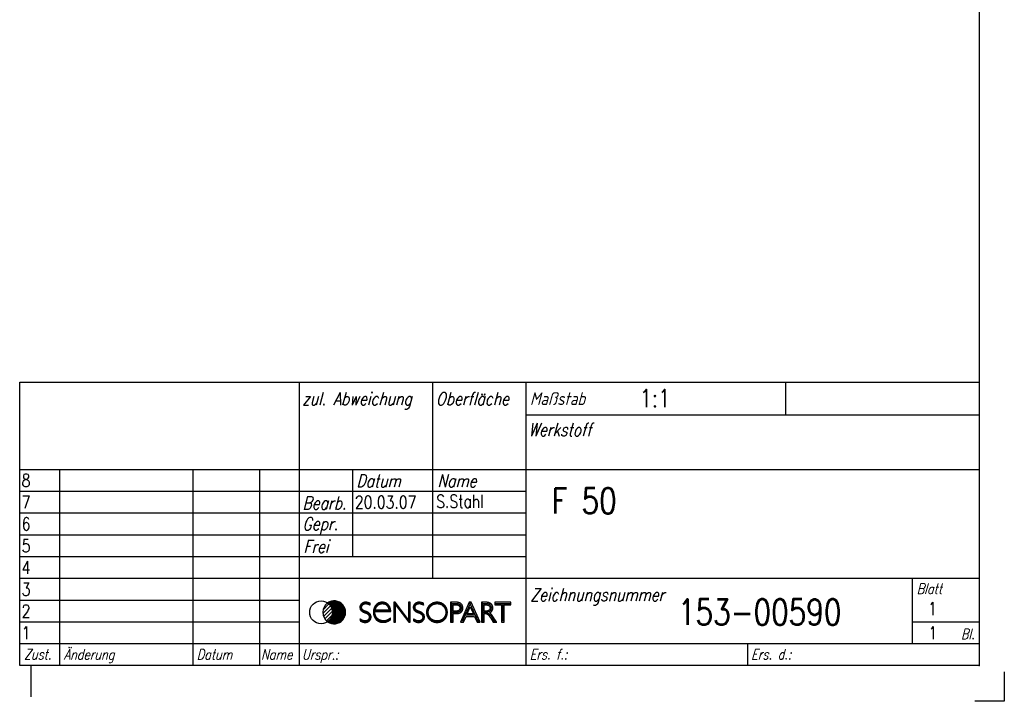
# Model space of a CAD drawing. Extents: x -575 to 291, y -144 to 153.
# Tile 3 of 10: x -347 to -155, y -144 to -11. Entities that reach past the tile are written whole.
import ezdxf

# ---------------------------------------------------------------- set-up
doc = ezdxf.new("R2010")
doc.units = 0
doc.header["$LTSCALE"] = 2
for name, color, linetype in [('018', 5, 'CONTINUOUS'), ('025', 1, 'CONTINUOUS'), ('035', 2, 'CONTINUOUS'), ('050', 3, 'CONTINUOUS'), ('7', 7, 'CONTINUOUS'), ('KOPF-025', 1, 'CONTINUOUS'), ('KOPF-035', 2, 'CONTINUOUS'), ('KOPF-050', 3, 'CONTINUOUS'), ('RAHMEN', 7, 'CONTINUOUS'), ('SCHRAFFUR', 1, 'CONTINUOUS'), ('TEXT025', 1, 'CONTINUOUS'), ('TEXT035', 2, 'CONTINUOUS'), ('TEXT050', 3, 'CONTINUOUS')]:
    doc.layers.add(name, color=color, linetype=linetype)
doc.styles.add('T1', font='ROMANS.SHX', dxfattribs={"width": 0.8})
doc.styles.add('T2', font='romans.shx', dxfattribs={"width": 0.8, "height": 3.5})
doc.styles.add('T3', font='romans.shx', dxfattribs={"width": 0.8, "height": 2.5})

# ---------------------------------------------------------------- blocks, each defined once
blk = doc.blocks.new('Din_a_3')
at = {"layer": 'SCHRAFFUR', "linetype": 'Continuous', "ltscale": 10}
h = blk.add_hatch(dxfattribs=at)
h.set_pattern_fill('_U', color=256, scale=0.2, angle=45, style=0, pattern_type=0)
h.set_pattern_definition([(45, (-258.71795, -533.81165), (-0.141421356, 0.141421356), [])])
h.paths.add_polyline_path([(278.69, 13.39, -0.245295), (279.65, 11.56, -0.245295), (278.69, 9.73, 1.918518)])
h = blk.add_hatch(dxfattribs=at)
h.set_pattern_fill('_U', color=5, scale=0.5, angle=45, style=0, pattern_type=0)
h.set_pattern_definition([(45, (-258.71795, -533.81165), (-0.3535534, 0.3535534), [])])
h.paths.add_polyline_path([(278.69, 9.73, 0.245295), (279.65, 11.56, 0.245295), (278.69, 13.39, 0.521236)])
at = {"layer": '018'}
blk.add_arc((279.97, 11.56), 2.23, 124.9397, 235.0603, dxfattribs=at)
at = {"layer": '025', "color": 5}
for p, q in [((294.61, 13.51), (294.61, 9.74)), ((285.19, 12.73), (285.16, 12.48)), ((285.16, 12.48), (285.19, 12.3)), ((285.23, 12.9), (285.19, 12.73)), ((285.19, 12.3), (285.28, 12.1)), ((285.37, 13.11), (285.23, 12.9)), ((285.28, 12.1), (285.42, 11.95)), ((285.52, 13.21), (285.37, 13.11)), ((285.42, 11.95), (285.61, 11.82)), ((285.71, 13.3), (285.52, 13.21)), ((285.61, 11.82), (285.8, 11.73)), ((285.88, 13.36), (285.71, 13.3)), ((285.8, 11.73), (286.04, 11.63)), ((286.09, 13.39), (285.88, 13.36)), ((286.04, 11.63), (286.24, 11.55)), ((286.4, 13.37), (286.09, 13.39)), ((286.24, 11.55), (286.43, 11.47)), ((286.69, 13.27), (286.4, 13.37)), ((286.84, 13.19), (286.69, 13.27)), ((286.99, 13.14), (286.84, 13.19)), ((287.84, 12.1), (287.8, 11.57)), ((287.8, 11.57), (287.8, 11.24)), ((291.76, 13.39), (294.61, 9.74)), ((291.76, 9.64), (291.76, 13.39)), ((295.63, 12.73), (295.6, 12.48)), ((295.6, 12.48), (295.63, 12.3)), ((295.67, 12.9), (295.63, 12.73)), ((295.63, 12.3), (295.72, 12.1)), ((295.81, 13.11), (295.67, 12.9)), ((295.72, 12.1), (295.86, 11.95)), ((295.96, 13.21), (295.81, 13.11)), ((295.86, 11.95), (296.05, 11.82)), ((296.15, 13.3), (295.96, 13.21)), ((296.05, 11.82), (296.24, 11.73)), ((296.32, 13.36), (296.15, 13.3)), ((296.24, 11.73), (296.48, 11.63)), ((296.53, 13.39), (296.32, 13.36)), ((296.48, 11.63), (296.68, 11.55)), ((296.84, 13.37), (296.53, 13.39)), ((296.68, 11.55), (296.87, 11.47)), ((297.13, 13.27), (296.84, 13.37)), ((297.28, 13.19), (297.13, 13.27)), ((297.43, 13.14), (297.28, 13.19)), ((285.11, 10.02), (285.02, 10.09)), ((285.26, 9.96), (285.11, 10.02)), ((285.57, 9.81), (285.26, 9.96)), ((285.89, 9.74), (285.57, 9.81)), ((286.2, 9.72), (285.89, 9.74)), ((286.41, 9.83), (286.2, 9.72)), ((286.67, 9.96), (286.41, 9.83)), ((286.43, 11.47), (286.62, 11.35)), ((286.62, 11.35), (286.77, 11.21)), ((286.82, 10.13), (286.67, 9.96)), ((286.77, 11.21), (286.89, 11.07)), ((286.94, 10.33), (286.82, 10.13)), ((286.89, 11.07), (286.96, 10.91)), ((287.02, 10.61), (286.94, 10.33)), ((286.96, 10.91), (287.02, 10.61)), ((287.8, 11.24), (287.87, 10.92)), ((287.87, 10.92), (288.01, 10.57)), ((288.01, 10.57), (288.16, 10.36)), ((288.16, 10.36), (288.47, 10.1)), ((288.47, 10.1), (288.91, 9.85)), ((288.91, 9.85), (289.26, 9.77)), ((289.26, 9.77), (289.65, 9.75)), ((289.65, 9.75), (290.01, 9.77)), ((290.01, 9.77), (290.38, 9.92)), ((290.38, 9.92), (290.73, 10.08)), ((290.73, 10.08), (290.89, 10.21)), ((290.89, 10.21), (290.97, 10.27)), ((295.55, 10.02), (295.47, 10.09)), ((295.7, 9.96), (295.55, 10.02)), ((296.01, 9.81), (295.7, 9.96)), ((296.33, 9.74), (296.01, 9.81)), ((296.65, 9.72), (296.33, 9.74)), ((296.85, 9.83), (296.65, 9.72)), ((297.11, 9.96), (296.85, 9.83)), ((296.87, 11.47), (297.06, 11.35)), ((297.06, 11.35), (297.22, 11.21)), ((297.26, 10.13), (297.11, 9.96)), ((297.22, 11.21), (297.34, 11.07)), ((297.38, 10.33), (297.26, 10.13)), ((297.34, 11.07), (297.4, 10.91)), ((297.46, 10.61), (297.38, 10.33)), ((297.4, 10.91), (297.46, 10.61))]:
    blk.add_line(p, q, dxfattribs=at)
at = {"layer": '025'}
blk.add_circle((277.42, 11.56), 2.23, dxfattribs=at)
blk.add_arc((279.97, 11.56), 2.23, 235.0603, 124.9397, dxfattribs=at)
blk.add_arc((279.97, 11.56), 2.23, 235.0603, 124.9397, dxfattribs=at)
at = {"layer": '035'}
for p, q in [((302.92, 13.23), (302.77, 13.38)), ((306.51, 13.23), (306.51, 13.4)), ((308.96, 13.23), (308.81, 13.38)), ((311.26, 9.79), (311.43, 9.75))]:
    blk.add_line(p, q, dxfattribs=at)
at = {"layer": '035', "color": 2}
for p, q in [((309.83, 11.54), (310.16, 11.29)), ((312.85, 13.28), (312.86, 9.83)), ((305.55, 11.05), (304.95, 9.77)), ((307.5, 11.05), (308.08, 9.79)), ((310.16, 11.29), (310.57, 10.82)), ((310.57, 10.82), (311.26, 9.79))]:
    blk.add_line(p, q, dxfattribs=at)
at = {"layer": '050'}
blk.add_point((405.82, 1.2), dxfattribs=at)
at = {"layer": '7', "color": 5, "linetype": 'Continuous'}
for points in [[(285.33, 12.52), (285.33, 12.57), (285.33, 12.61), (285.34, 12.63), (285.34, 12.68), (285.35, 12.7), (285.35, 12.74), (285.37, 12.79), (285.38, 12.81), (285.39, 12.84), (285.42, 12.88), (285.44, 12.91), (285.45, 12.94), (285.48, 12.96), (285.5, 12.99), (285.52, 13.02), (285.55, 13.05), (285.57, 13.06), (285.6, 13.09), (285.64, 13.12), (285.67, 13.13), (285.7, 13.14), (285.74, 13.17), (285.77, 13.18), (285.81, 13.2), (285.85, 13.21), (285.89, 13.22), (285.92, 13.22), (285.96, 13.24), (286, 13.24), (286.05, 13.25), (286.09, 13.25), (286.14, 13.25), (286.16, 13.25), (286.18, 13.25), (286.2, 13.25), (286.23, 13.25), (286.25, 13.25), (286.27, 13.25), (286.3, 13.24), (286.31, 13.24), (286.34, 13.24), (286.37, 13.24), (286.38, 13.22), (286.41, 13.22), (286.44, 13.21), (286.47, 13.21), (286.48, 13.21), (286.51, 13.2), (286.53, 13.18), (286.56, 13.18), (286.59, 13.17), (286.62, 13.16), (286.64, 13.16), (286.67, 13.14), (286.7, 13.13), (286.73, 13.12), (286.75, 13.1), (286.78, 13.09), (286.82, 13.07), (286.85, 13.05), (286.88, 13.03), (286.92, 13.02), (286.95, 12.99), (286.99, 12.98), (286.99, 13.31), (286.96, 13.32), (286.93, 13.33), (286.9, 13.35), (286.88, 13.36), (286.85, 13.36), (286.82, 13.38), (286.79, 13.39), (286.77, 13.4), (286.74, 13.4), (286.71, 13.42), (286.68, 13.43), (286.66, 13.43), (286.63, 13.44), (286.6, 13.46), (286.58, 13.46), (286.55, 13.47), (286.52, 13.47), (286.49, 13.49), (286.47, 13.49), (286.44, 13.5), (286.41, 13.5), (286.38, 13.5), (286.36, 13.51), (286.33, 13.51), (286.3, 13.51), (286.27, 13.51), (286.25, 13.53), (286.22, 13.53), (286.19, 13.53), (286.16, 13.53), (286.14, 13.53), (286.11, 13.53), (286.05, 13.53), (286, 13.53), (285.94, 13.51), (285.89, 13.51), (285.83, 13.5), (285.78, 13.49), (285.72, 13.47), (285.67, 13.44), (285.63, 13.43), (285.57, 13.4), (285.53, 13.38), (285.48, 13.35), (285.44, 13.32), (285.39, 13.29), (285.35, 13.27), (285.31, 13.24), (285.27, 13.2), (285.24, 13.16), (285.2, 13.13), (285.18, 13.09), (285.15, 13.05), (285.12, 13), (285.09, 12.96), (285.07, 12.91), (285.05, 12.87), (285.04, 12.83), (285.02, 12.77), (285.01, 12.73), (285, 12.68), (284.98, 12.62), (284.98, 12.58), (284.98, 12.52), (284.98, 12.42), (285.01, 12.31), (285.02, 12.21), (285.07, 12.11), (285.11, 12.03), (285.15, 11.96), (285.2, 11.89), (285.27, 11.84), (285.34, 11.78), (285.41, 11.73), (285.49, 11.69), (285.56, 11.65), (285.64, 11.61), (285.74, 11.56), (285.82, 11.54), (285.9, 11.5), (285.98, 11.47), (286.07, 11.44), (286.16, 11.4), (286.25, 11.37), (286.31, 11.33), (286.4, 11.29), (286.47, 11.25), (286.53, 11.21), (286.6, 11.15), (286.66, 11.1), (286.7, 11.04), (286.74, 10.97), (286.78, 10.89), (286.79, 10.82), (286.82, 10.73), (286.82, 10.63), (286.82, 10.59), (286.82, 10.55), (286.81, 10.51), (286.81, 10.47), (286.79, 10.43), (286.78, 10.4), (286.77, 10.36), (286.75, 10.32), (286.74, 10.29), (286.73, 10.26), (286.7, 10.22), (286.68, 10.19), (286.66, 10.16), (286.63, 10.14), (286.6, 10.11), (286.59, 10.08), (286.55, 10.05), (286.52, 10.04), (286.49, 10.01), (286.47, 10), (286.42, 9.97), (286.4, 9.96), (286.36, 9.95), (286.33, 9.93), (286.29, 9.92), (286.25, 9.9), (286.22, 9.9), (286.18, 9.89), (286.14, 9.89), (286.09, 9.88), (286.05, 9.88), (286.01, 9.88), (285.98, 9.88), (285.96, 9.88), (285.93, 9.88), (285.9, 9.88), (285.88, 9.88), (285.85, 9.89), (285.82, 9.89), (285.79, 9.89), (285.77, 9.9), (285.74, 9.9), (285.71, 9.92), (285.68, 9.92), (285.66, 9.93), (285.63, 9.93), (285.6, 9.95), (285.57, 9.96), (285.55, 9.97), (285.52, 9.97), (285.49, 9.99), (285.46, 10), (285.42, 10.03), (285.39, 10.04), (285.37, 10.05), (285.33, 10.07), (285.3, 10.1), (285.26, 10.11), (285.23, 10.14), (285.19, 10.15), (285.15, 10.18), (285.11, 10.21), (285.07, 10.23), (285.02, 10.26), (285.02, 9.92), (285.05, 9.9), (285.09, 9.88), (285.12, 9.86), (285.15, 9.85), (285.19, 9.82), (285.22, 9.81), (285.24, 9.79), (285.29, 9.78), (285.31, 9.77), (285.34, 9.75), (285.37, 9.74), (285.41, 9.73), (285.44, 9.71), (285.46, 9.7), (285.49, 9.68), (285.53, 9.67), (285.56, 9.67), (285.59, 9.66), (285.61, 9.64), (285.66, 9.64), (285.68, 9.63), (285.71, 9.63), (285.74, 9.62), (285.78, 9.62), (285.81, 9.6), (285.83, 9.6), (285.86, 9.6), (285.89, 9.59), (285.93, 9.59), (285.96, 9.59), (285.98, 9.59), (286.01, 9.59), (286.07, 9.59), (286.14, 9.59), (286.19, 9.6), (286.25, 9.62), (286.3, 9.62), (286.36, 9.63), (286.41, 9.66), (286.47, 9.67), (286.52, 9.68), (286.56, 9.71), (286.62, 9.74), (286.66, 9.77), (286.71, 9.79), (286.75, 9.82), (286.79, 9.86), (286.84, 9.89), (286.86, 9.93), (286.9, 9.97), (286.93, 10.01), (286.97, 10.04), (287, 10.1), (287.03, 10.14), (287.06, 10.18), (287.07, 10.22), (287.1, 10.27), (287.11, 10.32), (287.12, 10.37), (287.14, 10.43), (287.15, 10.47), (287.16, 10.52), (287.16, 10.58), (287.16, 10.63), (287.16, 10.75), (287.14, 10.86), (287.12, 10.96), (287.08, 11.06), (287.04, 11.14), (287, 11.22), (286.95, 11.29), (286.88, 11.36), (286.81, 11.41), (286.74, 11.47), (286.66, 11.51), (286.59, 11.55), (286.51, 11.59), (286.41, 11.63), (286.33, 11.66), (286.25, 11.7), (286.16, 11.73), (286.08, 11.76), (285.98, 11.8), (285.9, 11.82), (285.83, 11.87), (285.75, 11.89), (285.68, 11.93), (285.61, 11.98), (285.55, 12.03), (285.49, 12.09), (285.45, 12.14), (285.41, 12.2), (285.37, 12.26), (285.35, 12.35), (285.33, 12.43), (285.33, 12.52)], [(287.95, 11.72), (288, 11.72), (291.02, 11.72), (291.02, 11.77), (291.02, 11.81), (291.01, 11.87), (291.01, 11.91), (290.99, 11.96), (290.99, 12.02), (290.98, 12.06), (290.98, 12.11), (290.97, 12.15), (290.95, 12.2), (290.94, 12.25), (290.92, 12.29), (290.92, 12.33), (290.91, 12.39), (290.88, 12.43), (290.87, 12.47), (290.86, 12.51), (290.84, 12.55), (290.83, 12.59), (290.8, 12.63), (290.79, 12.68), (290.76, 12.72), (290.75, 12.74), (290.72, 12.79), (290.71, 12.83), (290.68, 12.85), (290.65, 12.9), (290.62, 12.92), (290.6, 12.95), (290.57, 12.99), (290.54, 13.02), (290.51, 13.05), (290.49, 13.07), (290.46, 13.1), (290.43, 13.13), (290.39, 13.16), (290.36, 13.18), (290.33, 13.21), (290.29, 13.24), (290.27, 13.27), (290.24, 13.28), (290.2, 13.31), (290.16, 13.32), (290.13, 13.35), (290.09, 13.36), (290.06, 13.38), (290.02, 13.39), (289.98, 13.42), (289.95, 13.43), (289.91, 13.44), (289.87, 13.44), (289.83, 13.46), (289.8, 13.47), (289.76, 13.49), (289.72, 13.49), (289.68, 13.5), (289.63, 13.5), (289.59, 13.51), (289.55, 13.51), (289.53, 13.51), (289.48, 13.53), (289.44, 13.53), (289.4, 13.53), (289.36, 13.53), (289.32, 13.53), (289.28, 13.53), (289.24, 13.53), (289.18, 13.51), (289.14, 13.51), (289.1, 13.51), (289.06, 13.5), (289.02, 13.5), (288.98, 13.49), (288.93, 13.49), (288.89, 13.47), (288.87, 13.46), (288.83, 13.44), (288.78, 13.44), (288.74, 13.43), (288.7, 13.42), (288.67, 13.39), (288.63, 13.38), (288.59, 13.36), (288.56, 13.35), (288.52, 13.32), (288.5, 13.31), (288.45, 13.28), (288.43, 13.27), (288.39, 13.24), (288.36, 13.21), (288.32, 13.18), (288.29, 13.16), (288.26, 13.13), (288.22, 13.1), (288.19, 13.07), (288.17, 13.05), (288.14, 13.02), (288.11, 12.98), (288.07, 12.95), (288.04, 12.91), (288.02, 12.87), (287.99, 12.84), (287.97, 12.8), (287.95, 12.76), (287.92, 12.72), (287.89, 12.68), (287.88, 12.63), (287.85, 12.59), (287.84, 12.55), (287.81, 12.51), (287.8, 12.47), (287.78, 12.42), (287.76, 12.37), (287.74, 12.32), (287.73, 12.28), (287.71, 12.24), (287.7, 12.18), (287.69, 12.13), (287.67, 12.09), (287.67, 12.03), (287.66, 11.98), (287.66, 11.93), (287.65, 11.88), (287.65, 11.82), (287.63, 11.77), (287.63, 11.72), (287.63, 11.66), (287.63, 11.61), (287.63, 11.55), (287.63, 11.5), (287.63, 11.45), (287.65, 11.4), (287.65, 11.34), (287.66, 11.29), (287.66, 11.23), (287.67, 11.19), (287.67, 11.14), (287.69, 11.08), (287.7, 11.04), (287.71, 10.99), (287.73, 10.93), (287.74, 10.89), (287.76, 10.84), (287.78, 10.8), (287.8, 10.74), (287.81, 10.7), (287.84, 10.66), (287.85, 10.6), (287.88, 10.56), (287.91, 10.52), (287.92, 10.48), (287.95, 10.44), (287.97, 10.38), (288, 10.34), (288.03, 10.32), (288.06, 10.27), (288.08, 10.23), (288.11, 10.19), (288.15, 10.16), (288.18, 10.12), (288.21, 10.1), (288.25, 10.05), (288.28, 10.03), (288.32, 10), (288.34, 9.97), (288.39, 9.95), (288.43, 9.92), (288.45, 9.9), (288.5, 9.88), (288.54, 9.85), (288.58, 9.84), (288.62, 9.81), (288.66, 9.79), (288.7, 9.78), (288.74, 9.75), (288.78, 9.74), (288.83, 9.73), (288.87, 9.71), (288.91, 9.7), (288.95, 9.68), (289, 9.67), (289.04, 9.67), (289.09, 9.66), (289.13, 9.64), (289.18, 9.64), (289.22, 9.63), (289.26, 9.63), (289.32, 9.63), (289.36, 9.62), (289.4, 9.62), (289.46, 9.62), (289.5, 9.62), (289.55, 9.62), (289.59, 9.62), (289.65, 9.62), (289.7, 9.63), (289.74, 9.63), (289.8, 9.63), (289.84, 9.64), (289.9, 9.64), (289.94, 9.66), (289.99, 9.67), (290.03, 9.67), (290.09, 9.68), (290.13, 9.7), (290.17, 9.71), (290.23, 9.73), (290.27, 9.74), (290.31, 9.75), (290.36, 9.78), (290.4, 9.79), (290.44, 9.81), (290.49, 9.84), (290.54, 9.85), (290.58, 9.88), (290.62, 9.9), (290.66, 9.92), (290.71, 9.95), (290.75, 9.97), (290.8, 10), (290.84, 10.03), (290.88, 10.05), (290.92, 10.1), (290.97, 10.12), (290.97, 10.43), (290.92, 10.4), (290.87, 10.36), (290.83, 10.33), (290.79, 10.3), (290.73, 10.26), (290.69, 10.23), (290.65, 10.21), (290.61, 10.19), (290.57, 10.16), (290.51, 10.14), (290.47, 10.11), (290.43, 10.1), (290.39, 10.07), (290.35, 10.05), (290.31, 10.04), (290.27, 10.01), (290.23, 10), (290.18, 9.99), (290.14, 9.97), (290.1, 9.96), (290.06, 9.95), (290.02, 9.95), (289.96, 9.93), (289.92, 9.92), (289.88, 9.92), (289.84, 9.9), (289.8, 9.9), (289.74, 9.9), (289.7, 9.89), (289.66, 9.89), (289.61, 9.89), (289.57, 9.89), (289.53, 9.89), (289.47, 9.89), (289.43, 9.89), (289.39, 9.9), (289.35, 9.9), (289.29, 9.92), (289.25, 9.92), (289.21, 9.93), (289.17, 9.95), (289.13, 9.96), (289.09, 9.97), (289.04, 9.99), (289, 10), (288.95, 10.01), (288.91, 10.03), (288.88, 10.05), (288.84, 10.07), (288.8, 10.08), (288.76, 10.11), (288.72, 10.12), (288.67, 10.15), (288.63, 10.18), (288.61, 10.21), (288.56, 10.22), (288.54, 10.25), (288.5, 10.27), (288.47, 10.3), (288.43, 10.33), (288.4, 10.36), (288.36, 10.4), (288.33, 10.43), (288.3, 10.45), (288.28, 10.48), (288.25, 10.52), (288.24, 10.55), (288.21, 10.59), (288.18, 10.62), (288.17, 10.66), (288.14, 10.69), (288.13, 10.73), (288.1, 10.75), (288.08, 10.8), (288.07, 10.82), (288.06, 10.86), (288.04, 10.91), (288.03, 10.95), (288.02, 10.97), (288, 11.02), (287.99, 11.06), (287.97, 11.1), (287.96, 11.13), (287.96, 11.17), (287.95, 11.21), (287.95, 11.25), (287.93, 11.29), (287.93, 11.33), (287.93, 11.37), (287.93, 11.41), (287.93, 11.45), (287.93, 11.5), (287.93, 11.54), (287.93, 11.58), (287.95, 11.62), (287.95, 11.66), (287.95, 11.72)], [(294.45, 10.12), (291.84, 13.51), (291.61, 13.51), (291.61, 9.64), (291.91, 9.64), (291.91, 13), (294.52, 9.64), (294.77, 9.64), (294.77, 13.51), (294.45, 13.51), (294.45, 10.12)], [(295.74, 12.52), (295.74, 12.57), (295.74, 12.61), (295.75, 12.63), (295.75, 12.68), (295.77, 12.7), (295.78, 12.74), (295.78, 12.79), (295.8, 12.81), (295.82, 12.84), (295.84, 12.88), (295.85, 12.91), (295.88, 12.94), (295.89, 12.96), (295.92, 12.99), (295.95, 13.02), (295.97, 13.05), (296, 13.06), (296.03, 13.09), (296.06, 13.12), (296.08, 13.13), (296.13, 13.14), (296.15, 13.17), (296.19, 13.18), (296.22, 13.2), (296.26, 13.21), (296.3, 13.22), (296.34, 13.22), (296.39, 13.24), (296.43, 13.24), (296.47, 13.25), (296.51, 13.25), (296.55, 13.25), (296.58, 13.25), (296.59, 13.25), (296.62, 13.25), (296.65, 13.25), (296.66, 13.25), (296.69, 13.25), (296.72, 13.24), (296.74, 13.24), (296.76, 13.24), (296.78, 13.24), (296.81, 13.22), (296.82, 13.22), (296.85, 13.21), (296.88, 13.21), (296.91, 13.21), (296.93, 13.2), (296.96, 13.18), (296.99, 13.18), (297.02, 13.17), (297.04, 13.16), (297.07, 13.16), (297.1, 13.14), (297.13, 13.13), (297.15, 13.12), (297.18, 13.1), (297.21, 13.09), (297.25, 13.07), (297.28, 13.05), (297.3, 13.03), (297.35, 13.02), (297.37, 12.99), (297.41, 12.98), (297.41, 13.31), (297.39, 13.32), (297.36, 13.33), (297.33, 13.35), (297.3, 13.36), (297.28, 13.36), (297.25, 13.38), (297.22, 13.39), (297.2, 13.4), (297.17, 13.4), (297.14, 13.42), (297.11, 13.43), (297.09, 13.43), (297.06, 13.44), (297.03, 13.46), (297, 13.46), (296.98, 13.47), (296.93, 13.47), (296.91, 13.49), (296.88, 13.49), (296.85, 13.5), (296.82, 13.5), (296.8, 13.5), (296.77, 13.51), (296.74, 13.51), (296.72, 13.51), (296.69, 13.51), (296.66, 13.53), (296.63, 13.53), (296.61, 13.53), (296.58, 13.53), (296.55, 13.53), (296.52, 13.53), (296.47, 13.53), (296.41, 13.53), (296.36, 13.51), (296.3, 13.51), (296.25, 13.5), (296.19, 13.49), (296.14, 13.47), (296.08, 13.44), (296.04, 13.43), (295.99, 13.4), (295.95, 13.38), (295.91, 13.35), (295.85, 13.32), (295.81, 13.29), (295.77, 13.27), (295.74, 13.24), (295.7, 13.2), (295.66, 13.16), (295.63, 13.13), (295.6, 13.09), (295.58, 13.05), (295.55, 13), (295.52, 12.96), (295.49, 12.91), (295.48, 12.87), (295.47, 12.83), (295.45, 12.77), (295.44, 12.73), (295.43, 12.68), (295.41, 12.62), (295.41, 12.58), (295.41, 12.52), (295.41, 12.42), (295.44, 12.31), (295.45, 12.21), (295.49, 12.11), (295.53, 12.03), (295.58, 11.96), (295.63, 11.89), (295.7, 11.84), (295.77, 11.78), (295.84, 11.73), (295.92, 11.69), (295.99, 11.65), (296.07, 11.61), (296.17, 11.56), (296.25, 11.54), (296.33, 11.5), (296.41, 11.47), (296.5, 11.44), (296.59, 11.4), (296.67, 11.37), (296.74, 11.33), (296.82, 11.29), (296.89, 11.25), (296.96, 11.21), (297.03, 11.15), (297.09, 11.1), (297.13, 11.04), (297.17, 10.97), (297.21, 10.89), (297.22, 10.82), (297.25, 10.73), (297.25, 10.63), (297.25, 10.59), (297.25, 10.55), (297.24, 10.51), (297.24, 10.47), (297.22, 10.43), (297.21, 10.4), (297.2, 10.36), (297.18, 10.32), (297.17, 10.29), (297.15, 10.26), (297.14, 10.22), (297.11, 10.19), (297.09, 10.16), (297.07, 10.14), (297.04, 10.11), (297.02, 10.08), (296.99, 10.05), (296.96, 10.04), (296.92, 10.01), (296.89, 10), (296.87, 9.97), (296.82, 9.96), (296.8, 9.95), (296.76, 9.93), (296.72, 9.92), (296.69, 9.9), (296.65, 9.9), (296.61, 9.89), (296.56, 9.89), (296.52, 9.88), (296.48, 9.88), (296.44, 9.88), (296.41, 9.88), (296.39, 9.88), (296.36, 9.88), (296.33, 9.88), (296.3, 9.88), (296.28, 9.89), (296.25, 9.89), (296.22, 9.89), (296.19, 9.9), (296.17, 9.9), (296.14, 9.92), (296.11, 9.92), (296.08, 9.93), (296.06, 9.93), (296.03, 9.95), (296, 9.96), (295.97, 9.97), (295.95, 9.97), (295.92, 9.99), (295.89, 10), (295.85, 10.03), (295.82, 10.04), (295.8, 10.05), (295.77, 10.07), (295.73, 10.1), (295.7, 10.11), (295.66, 10.14), (295.62, 10.15), (295.59, 10.18), (295.55, 10.21), (295.51, 10.23), (295.47, 10.26), (295.47, 9.92), (295.49, 9.9), (295.53, 9.88), (295.56, 9.86), (295.59, 9.85), (295.63, 9.82), (295.66, 9.81), (295.69, 9.79), (295.73, 9.78), (295.75, 9.77), (295.78, 9.75), (295.81, 9.74), (295.85, 9.73), (295.88, 9.71), (295.91, 9.7), (295.95, 9.68), (295.97, 9.67), (296, 9.67), (296.03, 9.66), (296.07, 9.64), (296.1, 9.64), (296.13, 9.63), (296.15, 9.63), (296.19, 9.62), (296.22, 9.62), (296.25, 9.6), (296.28, 9.6), (296.32, 9.6), (296.34, 9.59), (296.37, 9.59), (296.4, 9.59), (296.44, 9.59), (296.47, 9.59), (296.52, 9.59), (296.58, 9.59), (296.63, 9.6), (296.69, 9.62), (296.74, 9.62), (296.8, 9.63), (296.85, 9.66), (296.91, 9.67), (296.95, 9.68), (297, 9.71), (297.04, 9.74), (297.09, 9.77), (297.14, 9.79), (297.18, 9.82), (297.22, 9.86), (297.25, 9.89), (297.29, 9.93), (297.33, 9.97), (297.36, 10.01), (297.39, 10.04), (297.41, 10.1), (297.44, 10.14), (297.47, 10.18), (297.5, 10.22), (297.51, 10.27), (297.52, 10.32), (297.54, 10.37), (297.55, 10.43), (297.57, 10.47), (297.58, 10.52), (297.58, 10.58), (297.58, 10.63), (297.58, 10.75), (297.55, 10.86), (297.54, 10.96), (297.5, 11.06), (297.46, 11.14), (297.41, 11.22), (297.36, 11.29), (297.29, 11.36), (297.22, 11.41), (297.15, 11.47), (297.07, 11.51), (297, 11.55), (296.92, 11.59), (296.82, 11.63), (296.74, 11.66), (296.66, 11.7), (296.58, 11.73), (296.5, 11.76), (296.4, 11.8), (296.32, 11.82), (296.25, 11.87), (296.17, 11.89), (296.1, 11.93), (296.03, 11.98), (295.96, 12.03), (295.91, 12.09), (295.86, 12.14), (295.82, 12.2), (295.78, 12.26), (295.77, 12.35), (295.74, 12.43), (295.74, 12.52)], [(300.05, 13.53), (299.94, 13.53), (299.83, 13.51), (299.73, 13.5), (299.62, 13.49), (299.53, 13.47), (299.43, 13.44), (299.34, 13.4), (299.24, 13.38), (299.14, 13.33), (299.06, 13.29), (298.97, 13.24), (298.88, 13.2), (298.8, 13.14), (298.73, 13.09), (298.65, 13.02), (298.58, 12.95), (298.51, 12.88), (298.44, 12.81), (298.39, 12.74), (298.33, 12.66), (298.28, 12.58), (298.22, 12.5), (298.18, 12.42), (298.14, 12.33), (298.1, 12.24), (298.07, 12.14), (298.05, 12.04), (298.02, 11.95), (298, 11.85), (297.99, 11.76), (297.98, 11.66), (297.98, 11.55), (297.98, 11.45), (297.99, 11.34), (298, 11.25), (298.02, 11.15), (298.05, 11.06), (298.07, 10.96), (298.1, 10.86), (298.14, 10.78), (298.18, 10.7), (298.22, 10.6), (298.28, 10.52), (298.33, 10.45), (298.39, 10.37), (298.44, 10.3), (298.51, 10.22), (298.58, 10.16), (298.65, 10.1), (298.73, 10.03), (298.8, 9.97), (298.88, 9.92), (298.97, 9.86), (299.06, 9.82), (299.14, 9.78), (299.24, 9.74), (299.34, 9.71), (299.43, 9.67), (299.53, 9.64), (299.62, 9.63), (299.73, 9.62), (299.83, 9.6), (299.94, 9.59), (300.05, 9.59), (300.16, 9.59), (300.26, 9.6), (300.37, 9.62), (300.46, 9.63), (300.57, 9.64), (300.67, 9.67), (300.76, 9.71), (300.85, 9.74), (300.94, 9.78), (301.02, 9.82), (301.11, 9.86), (301.19, 9.92), (301.27, 9.97), (301.34, 10.03), (301.42, 10.1), (301.49, 10.16), (301.55, 10.22), (301.61, 10.3), (301.67, 10.37), (301.72, 10.45), (301.78, 10.52), (301.82, 10.6), (301.86, 10.7), (301.9, 10.78), (301.94, 10.86), (301.97, 10.96), (302, 11.06), (302.01, 11.15), (302.03, 11.25), (302.04, 11.34), (302.05, 11.45), (302.05, 11.55), (302.05, 11.66), (302.04, 11.76), (302.03, 11.85), (302.01, 11.95), (302, 12.04), (301.97, 12.14), (301.94, 12.24), (301.9, 12.33), (301.86, 12.42), (301.82, 12.5), (301.78, 12.58), (301.72, 12.66), (301.67, 12.74), (301.61, 12.81), (301.55, 12.88), (301.49, 12.95), (301.42, 13.02), (301.34, 13.09), (301.27, 13.14), (301.19, 13.2), (301.11, 13.24), (301.02, 13.29), (300.94, 13.33), (300.85, 13.38), (300.76, 13.4), (300.67, 13.44), (300.57, 13.47), (300.46, 13.49), (300.37, 13.5), (300.26, 13.51), (300.16, 13.53), (300.05, 13.53)], [(288, 12.09), (288.02, 12.15), (288.04, 12.21), (288.06, 12.28), (288.08, 12.33), (288.1, 12.39), (288.13, 12.44), (288.15, 12.5), (288.18, 12.55), (288.22, 12.61), (288.25, 12.66), (288.29, 12.7), (288.32, 12.76), (288.36, 12.8), (288.4, 12.84), (288.44, 12.88), (288.48, 12.92), (288.52, 12.96), (288.56, 13), (288.62, 13.03), (288.66, 13.06), (288.72, 13.09), (288.77, 13.12), (288.83, 13.14), (288.88, 13.17), (288.93, 13.18), (288.99, 13.2), (289.04, 13.22), (289.11, 13.22), (289.17, 13.24), (289.24, 13.25), (289.29, 13.25), (289.36, 13.25), (289.43, 13.25), (289.48, 13.25), (289.55, 13.24), (289.61, 13.24), (289.68, 13.22), (289.73, 13.21), (289.79, 13.2), (289.84, 13.17), (289.9, 13.16), (289.94, 13.13), (289.99, 13.12), (290.03, 13.09), (290.09, 13.05), (290.13, 13.02), (290.17, 12.99), (290.21, 12.95), (290.25, 12.91), (290.29, 12.87), (290.32, 12.83), (290.36, 12.79), (290.39, 12.74), (290.42, 12.69), (290.46, 12.63), (290.49, 12.58), (290.5, 12.52), (290.53, 12.47), (290.55, 12.42), (290.58, 12.35), (290.6, 12.29), (290.62, 12.22), (290.64, 12.15), (290.65, 12.09), (290.65, 11.99), (290.6, 11.99), (288.04, 11.99), (288, 11.99), (288, 12.09)], [(300.05, 9.88), (299.95, 9.88), (299.87, 9.89), (299.77, 9.89), (299.69, 9.9), (299.61, 9.93), (299.53, 9.95), (299.45, 9.97), (299.36, 10), (299.28, 10.04), (299.21, 10.07), (299.14, 10.11), (299.06, 10.15), (299.01, 10.19), (298.94, 10.25), (298.87, 10.3), (298.81, 10.36), (298.76, 10.41), (298.7, 10.47), (298.65, 10.53), (298.61, 10.6), (298.57, 10.67), (298.53, 10.74), (298.48, 10.81), (298.46, 10.88), (298.42, 10.96), (298.39, 11.04), (298.38, 11.13), (298.35, 11.21), (298.33, 11.29), (298.33, 11.37), (298.32, 11.45), (298.32, 11.55), (298.32, 11.65), (298.33, 11.73), (298.33, 11.81), (298.35, 11.91), (298.38, 11.99), (298.39, 12.07), (298.42, 12.15), (298.46, 12.22), (298.48, 12.31), (298.53, 12.37), (298.57, 12.44), (298.61, 12.51), (298.65, 12.58), (298.7, 12.65), (298.76, 12.7), (298.81, 12.77), (298.87, 12.83), (298.94, 12.87), (299.01, 12.92), (299.06, 12.96), (299.14, 13.02), (299.21, 13.06), (299.28, 13.09), (299.36, 13.13), (299.45, 13.16), (299.53, 13.18), (299.61, 13.2), (299.69, 13.22), (299.77, 13.24), (299.87, 13.24), (299.95, 13.25), (300.05, 13.25), (300.13, 13.25), (300.23, 13.24), (300.31, 13.24), (300.39, 13.22), (300.47, 13.2), (300.56, 13.18), (300.64, 13.16), (300.71, 13.13), (300.79, 13.09), (300.86, 13.06), (300.94, 13.02), (301.01, 12.96), (301.06, 12.92), (301.13, 12.87), (301.2, 12.83), (301.26, 12.77), (301.31, 12.7), (301.37, 12.65), (301.42, 12.58), (301.46, 12.51), (301.5, 12.44), (301.55, 12.37), (301.59, 12.31), (301.61, 12.22), (301.65, 12.15), (301.67, 12.07), (301.7, 11.99), (301.72, 11.91), (301.74, 11.81), (301.74, 11.73), (301.75, 11.65), (301.75, 11.55), (301.75, 11.45), (301.74, 11.37), (301.74, 11.29), (301.72, 11.21), (301.7, 11.13), (301.67, 11.04), (301.65, 10.96), (301.61, 10.88), (301.59, 10.81), (301.55, 10.74), (301.5, 10.67), (301.46, 10.6), (301.42, 10.53), (301.37, 10.47), (301.31, 10.41), (301.26, 10.36), (301.2, 10.3), (301.13, 10.25), (301.06, 10.19), (301.01, 10.15), (300.94, 10.11), (300.86, 10.07), (300.79, 10.04), (300.71, 10), (300.64, 9.97), (300.56, 9.95), (300.47, 9.93), (300.39, 9.9), (300.31, 9.89), (300.23, 9.89), (300.13, 9.88), (300.05, 9.88)]]:
    blk.add_lwpolyline(points, dxfattribs=at)
at = {"layer": '7', "color": 1, "linetype": 'Continuous'}
for points in [[(305.07, 12.36), (305.07, 12.42), (305.07, 12.48), (305.06, 12.54), (305.06, 12.59), (305.04, 12.65), (305.03, 12.7), (305.02, 12.76), (305, 12.81), (304.98, 12.87), (304.96, 12.91), (304.93, 12.96), (304.91, 13), (304.88, 13.06), (304.85, 13.1), (304.81, 13.14), (304.77, 13.18), (304.74, 13.21), (304.7, 13.25), (304.65, 13.28), (304.6, 13.32), (304.55, 13.35), (304.51, 13.38), (304.45, 13.4), (304.4, 13.42), (304.33, 13.44), (304.28, 13.46), (304.21, 13.47), (304.14, 13.49), (304.07, 13.5), (304, 13.51), (303.93, 13.51), (303.85, 13.51), (302.64, 13.51), (302.64, 9.64), (303.21, 9.64), (303.21, 11.3), (303.75, 11.3), (303.84, 11.3), (303.92, 11.3), (304, 11.32), (304.07, 11.33), (304.14, 11.33), (304.21, 11.36), (304.28, 11.37), (304.34, 11.39), (304.4, 11.41), (304.47, 11.43), (304.52, 11.45), (304.56, 11.48), (304.62, 11.51), (304.66, 11.55), (304.71, 11.58), (304.76, 11.62), (304.8, 11.65), (304.82, 11.69), (304.87, 11.73), (304.89, 11.77), (304.92, 11.81), (304.95, 11.87), (304.98, 11.91), (304.99, 11.95), (305.02, 12), (305.03, 12.04), (305.04, 12.1), (305.06, 12.15), (305.06, 12.2), (305.07, 12.25), (305.07, 12.31), (305.07, 12.36)], [(306.31, 13.51), (304.63, 9.64), (305.21, 9.64), (305.69, 10.77), (307.35, 10.77), (307.86, 9.64), (308.43, 9.64), (306.7, 13.51), (306.31, 13.51)], [(310.3, 11.47), (310.34, 11.48), (310.37, 11.5), (310.41, 11.51), (310.44, 11.54), (310.48, 11.55), (310.51, 11.58), (310.53, 11.59), (310.56, 11.62), (310.59, 11.63), (310.61, 11.66), (310.64, 11.69), (310.67, 11.72), (310.7, 11.74), (310.71, 11.77), (310.74, 11.8), (310.75, 11.82), (310.78, 11.85), (310.79, 11.89), (310.81, 11.92), (310.82, 11.96), (310.83, 11.99), (310.85, 12.03), (310.86, 12.06), (310.88, 12.1), (310.89, 12.14), (310.89, 12.17), (310.9, 12.21), (310.9, 12.25), (310.92, 12.29), (310.92, 12.33), (310.92, 12.37), (310.92, 12.42), (310.92, 12.47), (310.92, 12.54), (310.9, 12.59), (310.89, 12.65), (310.88, 12.7), (310.86, 12.76), (310.85, 12.81), (310.83, 12.87), (310.81, 12.91), (310.78, 12.96), (310.75, 13), (310.72, 13.05), (310.7, 13.1), (310.66, 13.13), (310.61, 13.17), (310.57, 13.21), (310.53, 13.25), (310.49, 13.28), (310.45, 13.31), (310.4, 13.33), (310.34, 13.36), (310.3, 13.39), (310.24, 13.42), (310.18, 13.43), (310.12, 13.46), (310.07, 13.47), (310, 13.49), (309.93, 13.5), (309.86, 13.5), (309.79, 13.51), (309.72, 13.51), (309.65, 13.51), (308.68, 13.51), (308.68, 9.64), (309.24, 9.64), (309.24, 11.32), (309.48, 11.32), (309.5, 11.32), (309.53, 11.32), (309.56, 11.32), (309.59, 11.32), (309.61, 11.3), (309.64, 11.3), (309.67, 11.29), (309.7, 11.29), (309.72, 11.28), (309.75, 11.26), (309.78, 11.25), (309.81, 11.23), (309.83, 11.22), (309.86, 11.21), (309.89, 11.19), (309.92, 11.17), (309.94, 11.14), (309.97, 11.11), (310, 11.08), (310.04, 11.06), (310.07, 11.02), (310.11, 10.97), (310.13, 10.93), (310.18, 10.89), (310.2, 10.85), (310.24, 10.8), (310.29, 10.74), (310.33, 10.69), (310.37, 10.63), (310.41, 10.56), (310.46, 10.49), (310.51, 10.43), (311.01, 9.64), (311.69, 9.64), (311.66, 9.67), (311.63, 9.71), (311.6, 9.74), (311.59, 9.77), (311.56, 9.79), (311.55, 9.82), (311.52, 9.85), (311.51, 9.88), (311.48, 9.9), (311.47, 9.93), (311.45, 9.95), (311.44, 9.97), (311.41, 10), (311.4, 10.01), (311.38, 10.04), (311.37, 10.05), (311.36, 10.08), (311.34, 10.1), (311.33, 10.11), (311.31, 10.14), (311.3, 10.15), (311.29, 10.18), (311.27, 10.19), (311.26, 10.22), (311.25, 10.23), (311.23, 10.26), (311.22, 10.27), (311.2, 10.3), (311.19, 10.33), (311.18, 10.34), (311.16, 10.37), (311.15, 10.4), (311.12, 10.44), (311.09, 10.48), (311.07, 10.53), (311.04, 10.58), (311.01, 10.62), (310.99, 10.66), (310.96, 10.69), (310.93, 10.73), (310.9, 10.77), (310.88, 10.81), (310.86, 10.84), (310.83, 10.88), (310.81, 10.92), (310.78, 10.95), (310.77, 10.99), (310.74, 11.02), (310.71, 11.04), (310.68, 11.08), (310.66, 11.11), (310.64, 11.14), (310.61, 11.17), (310.59, 11.21), (310.56, 11.23), (310.53, 11.26), (310.51, 11.29), (310.48, 11.32), (310.45, 11.34), (310.42, 11.37), (310.4, 11.4), (310.37, 11.41), (310.33, 11.44), (310.3, 11.47)], [(311.29, 13.51), (311.29, 13), (312.58, 13), (312.58, 9.64), (313.13, 9.64), (313.13, 13), (314.42, 13), (314.42, 13.51), (311.29, 13.51)], [(303.82, 11.8), (303.21, 11.8), (303.21, 13), (303.85, 13), (303.89, 13), (303.95, 13), (303.99, 12.99), (304.03, 12.99), (304.07, 12.98), (304.1, 12.98), (304.14, 12.96), (304.17, 12.95), (304.21, 12.94), (304.23, 12.92), (304.26, 12.9), (304.29, 12.88), (304.32, 12.87), (304.33, 12.84), (304.36, 12.83), (304.37, 12.8), (304.4, 12.79), (304.41, 12.76), (304.43, 12.73), (304.44, 12.72), (304.45, 12.69), (304.47, 12.66), (304.48, 12.63), (304.5, 12.61), (304.5, 12.58), (304.51, 12.57), (304.51, 12.54), (304.51, 12.51), (304.52, 12.48), (304.52, 12.46), (304.52, 12.44), (304.52, 12.42), (304.52, 12.37), (304.52, 12.35), (304.51, 12.31), (304.51, 12.28), (304.51, 12.24), (304.5, 12.21), (304.48, 12.18), (304.47, 12.15), (304.45, 12.13), (304.44, 12.1), (304.43, 12.07), (304.41, 12.04), (304.39, 12.02), (304.37, 12), (304.34, 11.98), (304.33, 11.96), (304.3, 11.93), (304.28, 11.92), (304.25, 11.91), (304.22, 11.89), (304.19, 11.88), (304.17, 11.87), (304.14, 11.85), (304.11, 11.84), (304.07, 11.82), (304.04, 11.82), (304, 11.81), (303.97, 11.81), (303.93, 11.8), (303.9, 11.8), (303.86, 11.8), (303.82, 11.8)], [(305.92, 11.28), (306.5, 12.66), (307.12, 11.28), (305.92, 11.28)], [(309.61, 11.8), (309.24, 11.8), (309.24, 13), (309.61, 13), (309.67, 13), (309.71, 13), (309.75, 13), (309.79, 12.99), (309.83, 12.99), (309.87, 12.98), (309.92, 12.98), (309.96, 12.96), (309.98, 12.95), (310.02, 12.94), (310.05, 12.92), (310.08, 12.91), (310.11, 12.9), (310.13, 12.88), (310.16, 12.87), (310.19, 12.84), (310.2, 12.83), (310.23, 12.8), (310.24, 12.79), (310.27, 12.76), (310.29, 12.73), (310.3, 12.7), (310.31, 12.69), (310.33, 12.66), (310.34, 12.63), (310.34, 12.61), (310.35, 12.57), (310.35, 12.54), (310.37, 12.51), (310.37, 12.48), (310.37, 12.44), (310.37, 12.42), (310.37, 12.39), (310.37, 12.36), (310.37, 12.33), (310.35, 12.29), (310.35, 12.26), (310.35, 12.24), (310.34, 12.21), (310.33, 12.18), (310.33, 12.15), (310.31, 12.13), (310.3, 12.1), (310.29, 12.09), (310.26, 12.06), (310.24, 12.03), (310.23, 12), (310.2, 11.99), (310.19, 11.96), (310.16, 11.95), (310.13, 11.92), (310.11, 11.91), (310.08, 11.89), (310.04, 11.88), (310.01, 11.87), (309.97, 11.85), (309.94, 11.84), (309.9, 11.82), (309.86, 11.82), (309.81, 11.81), (309.76, 11.81), (309.72, 11.8), (309.67, 11.8), (309.61, 11.8)]]:
    blk.add_lwpolyline(points, dxfattribs=at)
at = {"layer": '7', "color": 5, "linetype": 'Continuous'}
for points in [[(287.84, 12.1), (287.86, 12.21), (287.89, 12.26), (287.9, 12.33), (287.93, 12.39), (287.95, 12.44), (287.98, 12.51), (288.01, 12.57), (288.04, 12.64), (288.09, 12.69), (288.12, 12.76), (288.16, 12.8), (288.19, 12.85), (288.25, 12.91), (288.29, 12.95), (288.33, 12.99), (288.37, 13.04), (288.41, 13.08), (288.47, 13.14), (288.54, 13.17), (288.58, 13.2), (288.64, 13.23), (288.7, 13.26), (288.75, 13.29), (288.82, 13.32), (288.9, 13.34), (288.93, 13.35), (289.01, 13.38), (289.09, 13.38), (289.13, 13.39), (289.22, 13.41), (289.5, 13.41), (289.57, 13.4), (289.62, 13.4), (289.71, 13.38), (289.77, 13.37), (289.84, 13.35), (289.9, 13.32), (289.96, 13.3), (290, 13.28), (290.06, 13.26), (290.13, 13.22), (290.18, 13.18), (290.22, 13.15), (290.27, 13.12), (290.32, 13.06), (290.37, 13.02), (290.42, 12.97), (290.45, 12.93), (290.49, 12.89), (290.53, 12.82), (290.55, 12.77), (290.6, 12.72), (290.64, 12.64), (290.65, 12.58), (290.67, 12.54), (290.7, 12.48), (290.73, 12.4), (290.75, 12.34), (290.78, 12.27), (290.79, 12.19), (290.81, 12.1), (290.81, 11.83), (287.84, 11.83)], [(300.05, 9.72), (299.94, 9.72), (299.86, 9.73), (299.76, 9.73), (299.65, 9.75), (299.57, 9.78), (299.49, 9.79), (299.4, 9.82), (299.3, 9.85), (299.21, 9.9), (299.14, 9.93), (299.07, 9.97), (298.98, 10.01), (298.91, 10.07), (298.84, 10.12), (298.76, 10.18), (298.7, 10.24), (298.65, 10.3), (298.59, 10.36), (298.52, 10.44), (298.47, 10.52), (298.39, 10.66), (298.34, 10.74), (298.31, 10.81), (298.27, 10.9), (298.23, 11), (298.22, 11.09), (298.19, 11.17), (298.17, 11.28), (298.17, 11.36), (298.16, 11.44), (298.16, 11.66), (298.17, 11.74), (298.17, 11.82), (298.19, 11.94), (298.22, 12.03), (298.23, 12.11), (298.27, 12.22), (298.31, 12.29), (298.34, 12.37), (298.39, 12.46), (298.43, 12.52), (298.47, 12.59), (298.52, 12.67), (298.59, 12.76), (298.64, 12.81), (298.69, 12.88), (298.77, 12.95), (298.85, 13), (298.91, 13.05), (298.97, 13.09), (299.06, 13.15), (299.14, 13.2), (299.22, 13.23), (299.3, 13.28), (299.39, 13.31), (299.49, 13.34), (299.57, 13.35), (299.65, 13.38), (299.76, 13.4), (299.86, 13.4), (299.94, 13.41), (300.14, 13.41), (300.24, 13.4), (300.32, 13.4), (300.43, 13.38), (300.51, 13.35), (300.6, 13.34), (300.69, 13.31), (300.77, 13.27), (300.86, 13.23), (300.92, 13.21), (301.03, 13.15), (301.11, 13.09), (301.16, 13.05), (301.22, 13), (301.3, 12.95), (301.38, 12.88), (301.43, 12.81), (301.49, 12.76), (301.55, 12.67), (301.6, 12.59), (301.64, 12.52), (301.68, 12.46), (301.73, 12.37), (301.76, 12.29), (301.81, 12.21), (301.82, 12.11), (301.85, 12.04), (301.88, 11.94), (301.9, 11.82), (301.9, 11.74), (301.91, 11.66), (301.91, 11.44), (301.9, 11.36), (301.9, 11.28), (301.88, 11.17), (301.85, 11.07), (301.82, 11), (301.81, 10.91), (301.76, 10.81), (301.73, 10.74), (301.68, 10.66), (301.64, 10.59), (301.6, 10.52), (301.55, 10.44), (301.49, 10.36), (301.42, 10.3), (301.37, 10.24), (301.31, 10.18), (301.23, 10.12), (301.16, 10.07), (301.1, 10.02), (301.02, 9.97), (300.92, 9.92), (300.86, 9.9), (300.77, 9.85), (300.69, 9.82), (300.6, 9.79), (300.51, 9.78), (300.43, 9.75), (300.32, 9.73), (300.24, 9.73), (300.14, 9.72)]]:
    blk.add_lwpolyline(points, close=True, dxfattribs=at)
at = {"layer": '7', "color": 2, "linetype": 'Continuous'}
for points in [[(304.79, 12.36), (304.79, 12.45), (304.78, 12.5), (304.78, 12.56), (304.77, 12.58), (304.76, 12.64), (304.75, 12.69), (304.74, 12.71), (304.72, 12.76), (304.7, 12.8), (304.69, 12.82), (304.66, 12.86), (304.64, 12.92), (304.63, 12.92), (304.61, 12.94), (304.57, 12.99), (304.54, 13.01), (304.53, 13.02), (304.48, 13.05), (304.44, 13.09), (304.41, 13.11), (304.37, 13.13), (304.36, 13.14), (304.31, 13.15), (304.24, 13.18), (304.21, 13.18), (304.15, 13.2), (304.08, 13.21), (304.02, 13.22), (303.97, 13.23), (302.92, 13.23), (302.93, 9.78), (302.93, 9.92), (302.93, 11.58), (303.9, 11.58), (303.95, 11.59), (304.04, 11.61), (304.08, 11.61), (304.13, 11.63), (304.22, 11.65), (304.25, 11.65), (304.31, 11.68), (304.38, 11.69), (304.38, 11.7), (304.42, 11.72), (304.45, 11.74), (304.49, 11.78), (304.55, 11.81), (304.58, 11.84), (304.6, 11.85), (304.61, 11.87), (304.65, 11.91), (304.66, 11.93), (304.68, 11.95), (304.71, 12.01), (304.72, 12.03), (304.73, 12.06), (304.76, 12.11), (304.76, 12.12), (304.77, 12.17), (304.78, 12.19), (304.78, 12.23), (304.79, 12.28)], [(306.49, 13.23), (305.55, 11.05), (307.5, 11.05), (306.52, 13.23)], [(309.78, 11.59), (310.23, 11.74), (310.26, 11.75), (310.29, 11.78), (310.35, 11.8), (310.39, 11.85), (310.42, 11.86), (310.44, 11.88), (310.47, 11.91), (310.48, 11.94), (310.51, 11.96), (310.52, 11.99), (310.54, 12), (310.55, 12.03), (310.56, 12.07), (310.57, 12.1), (310.59, 12.14), (310.6, 12.17), (310.61, 12.19), (310.61, 12.21), (310.62, 12.25), (310.62, 12.3), (310.64, 12.34), (310.64, 12.5), (310.63, 12.53), (310.62, 12.58), (310.6, 12.63), (310.59, 12.69), (310.58, 12.74), (310.57, 12.75), (310.56, 12.77), (310.54, 12.82), (310.48, 12.9), (310.48, 12.91), (310.38, 13.01), (310.35, 13.03), (310.34, 13.05), (310.31, 13.06), (310.27, 13.08), (310.2, 13.12), (310.16, 13.15), (310.15, 13.15), (310.08, 13.16), (310.02, 13.19), (310, 13.2), (309.94, 13.21), (309.9, 13.22), (309.83, 13.22), (309.76, 13.23), (308.96, 13.23), (308.95, 9.78), (308.95, 9.78), (308.96, 11.6), (309.65, 11.6), (309.72, 11.59), (309.78, 11.59), (309.83, 11.54)]]:
    blk.add_lwpolyline(points, close=True, dxfattribs=at)
at = {"layer": '7', "color": 1, "linetype": 'Continuous'}
blk.add_lwpolyline([(306.49, 13.23), (305.55, 11.05), (307.5, 11.05), (306.52, 13.23)], close=True, dxfattribs=at)
at = {"layer": '7', "color": 2, "linetype": 'Continuous'}
blk.add_lwpolyline([(311.44, 13.28), (311.57, 13.28), (312.85, 13.28), (312.85, 13.28), (314.14, 13.28), (314.24, 13.27)], dxfattribs=at)
at = {"layer": 'KOPF-025'}
for p, q in [((299.22, 18.2), (299.22, 56.45)), ((368.02, 56.45), (368.02, 50.07)), ((317.42, 50.07), (405.82, 50.07)), ((226.42, 39.45), (226.42, 1.2)), ((252.42, 39.45), (252.42, 1.2)), ((265.42, 39.45), (265.42, 1.2)), ((283.62, 22.45), (283.62, 39.45)), ((218.62, 35.2), (273.22, 35.2)), ((273.22, 35.2), (317.42, 35.2)), ((218.62, 30.95), (273.22, 30.95)), ((273.22, 30.95), (317.42, 30.95)), ((218.62, 26.7), (273.22, 26.7)), ((273.22, 26.7), (317.42, 26.7)), ((218.62, 22.45), (273.22, 22.45)), ((273.22, 22.45), (317.42, 22.45)), ((218.62, 18.2), (273.22, 18.2)), ((392.82, 5.45), (392.82, 18.2)), ((218.62, 13.95), (273.22, 13.95)), ((218.62, 9.7), (273.22, 9.7)), ((392.82, 9.7), (405.82, 9.7)), ((360.62, 5.45), (360.62, 1.2))]:
    blk.add_line(p, q, dxfattribs=at)
at = {"layer": 'KOPF-035'}
for p, q in [((273.22, 18.2), (273.22, 56.45)), ((317.42, 1.2), (317.42, 56.45)), ((218.62, 39.45), (405.82, 39.45)), ((273.22, 18.2), (405.82, 18.2)), ((273.22, 5.45), (273.22, 18.2)), ((218.62, 5.45), (273.22, 5.45)), ((273.22, 5.45), (317.42, 5.45)), ((273.22, 1.2), (273.22, 5.45)), ((317.42, 5.45), (405.82, 5.45))]:
    blk.add_line(p, q, dxfattribs=at)
at = {"layer": 'KOPF-050'}
blk.add_lwpolyline([(218.62, 1.2), (218.62, 56.45), (405.82, 56.45), (405.82, 1.2)], close=True, dxfattribs=at)
at = {"layer": 'RAHMEN', "color": 3}
blk.add_line((405.82, 278.95), (405.82, 55.45), dxfattribs=at)
at = {"layer": 'RAHMEN', "color": 1}
for p, q in [((220.82, 1.2), (220.82, -4.93)), ((410.7, -0.05), (410.7, -5.8)), ((410.7, -5.8), (404.95, -5.8))]:
    blk.add_line(p, q, dxfattribs=at)
at = {"layer": 'TEXT025', "style": 'T1', "oblique": 15, "width": 0.8}
for s, height, p in [('zul. Abweichung', 2.5, (273.73, 51.97)), ('Oberfläche', 2.5, (299.82, 51.97)), ('Maßstab', 2.5, (318.16, 52)), ('Werkstoff', 2.5, (317.85, 45.94)), ('Datum', 2.5, (284.28, 35.97)), ('Name', 2.5, (300.09, 35.97)), ('Bearb.', 2.5, (273.77, 31.64)), ('Gepr.', 2.5, (273.77, 27.59)), ('Frei', 2.5, (273.96, 23.15)), ('Blatt', 2, (393.63, 15.16)), ('Zeichnungsnummer', 2.5, (318.22, 13.74)), ('Bl.', 2, (402.24, 6.33)), ('Zust.', 2, (219.46, 2.36)), ('Änderung', 2, (227.23, 2.34)), ('Datum', 2, (253.17, 2.34)), ('Name', 2, (265.71, 2.34)), ('Urspr.:', 2, (273.71, 2.34)), ('Ers. f.:', 2, (318.12, 2.36)), ('Ers. d.:', 2, (361.33, 2.36))]:
    blk.add_text(s, height=height, dxfattribs=at).set_placement(p)
at = {"layer": 'TEXT025', "style": 'T3', "width": 0.8}
for tag, p in [('TOLERANZ', (274.04, 44.41)), ('IND.8', (219.01, 36.05)), ('ÄNDERUNG8', (226.81, 36.05)), ('DATUM', (252.81, 36.05)), ('NAME', (265.81, 36.05)), ('ÄNDERUNG7', (226.81, 31.8)), ('IND.7', (219.01, 31.8)), ('DATUM', (252.81, 31.8)), ('NAME', (265.81, 31.8)), ('DATUM', (284.01, 31.8)), ('NAME', (299.88, 31.97)), ('IND.6', (219.01, 27.55)), ('ÄNDERUNG6', (226.81, 27.55)), ('DATUM', (252.81, 27.55)), ('NAME', (265.81, 27.55)), ('DATUM', (284.01, 27.55)), ('NAME', (299.88, 27.72)), ('IND.5', (219.01, 23.3)), ('ÄNDERUNG5', (226.81, 23.3)), ('DATUM', (252.81, 23.3)), ('NAME', (265.81, 23.3)), ('DATUM', (284.01, 23.3)), ('NAME', (299.88, 23.47)), ('IND.4', (219.01, 19.05)), ('ÄNDERUNG4', (226.81, 19.05)), ('DATUM', (252.81, 19.05)), ('NAME', (265.81, 19.05)), ('IND.3', (219.01, 14.8)), ('ÄNDERUNG3', (226.81, 14.8)), ('DATUM', (252.81, 14.8)), ('NAME', (265.81, 14.8)), ('ÄNDERUNG2', (226.81, 10.55)), ('BLATT', (395.84, 11.02)), ('IND.2', (219.01, 10.55)), ('DATUM', (252.81, 10.55)), ('NAME', (265.81, 10.55)), ('IND.1', (219.01, 6.3)), ('ÄNDERUNG1', (226.81, 6.3)), ('DATUM', (252.81, 6.3)), ('NAME', (265.81, 6.3)), ('BL.', (395.91, 6.31))]:
    blk.add_attdef(tag, p, '', height=2.5, dxfattribs=at)
at = {"layer": 'TEXT035', "style": 'T2', "width": 0.8}
for tag, p in [('MAßSTAB', (339.55, 51.59)), ('WERKSTOFF', (340.43, 42.76))]:
    blk.add_attdef(tag, p, '', height=3.5, dxfattribs=at)
at = {"layer": 'TEXT050', "width": 0.8}
for tag, p, style in [('BEZEICHNUNG', (322.39, 30.82), 'T1'), ('BEZEICHNUNG2', (322.2, 21.76), 'T3'), ('ZEICHNUNGSNR', (347.03, 9.1), 'T1')]:
    blk.add_attdef(tag, p, '', height=5, dxfattribs=dict(at, style=style))

msp = doc.modelspace()

# ---------------------------------------------------------------- block references
at = {"layer": '025', "ltscale": 5}
ref = msp.add_blockref('Din_a_3', (-565.752, -138.129), dxfattribs=at)
ref.add_attrib('BEZEICHNUNG', 'F 50', (-243.359, -107.314), dxfattribs={"layer": 'TEXT050', "height": 5, "style": 'T1', "width": 0.8})
ref.add_attrib('ZEICHNUNGSNR', '153-00590', (-218.719, -129.033), dxfattribs={"layer": 'TEXT050', "height": 5, "style": 'T1', "width": 0.8})
ref.add_attrib('MAßSTAB', '1:1', (-226.199, -86.541), dxfattribs={"layer": 'TEXT035', "height": 3.5, "style": 'T2', "width": 0.8})
ref.add_attrib('DATUM', '20.03.07', (-281.743, -106.332), dxfattribs={"layer": 'TEXT025', "height": 2.5, "style": 'T3', "width": 0.8})
ref.add_attrib('NAME', 'S.Stahl', (-265.872, -106.158), dxfattribs={"layer": 'TEXT025', "height": 2.5, "style": 'T3', "width": 0.8})
ref.add_attrib('BLATT', '1', (-169.914, -127.111), dxfattribs={"layer": 'TEXT025', "height": 2.5, "style": 'T3', "width": 0.8})
ref.add_attrib('BL.', '1', (-169.845, -131.814), dxfattribs={"layer": 'TEXT025', "height": 2.5, "style": 'T3', "width": 0.8})
ref.add_attrib('IND.1', '1', (-346.743, -131.832), dxfattribs={"layer": 'TEXT025', "height": 2.5, "style": 'T3', "width": 0.8})
ref.add_attrib('IND.2', '2', (-346.743, -127.582), dxfattribs={"layer": 'TEXT025', "height": 2.5, "style": 'T3', "width": 0.8})
ref.add_attrib('IND.3', '3', (-346.743, -123.332), dxfattribs={"layer": 'TEXT025', "height": 2.5, "style": 'T3', "width": 0.8})
ref.add_attrib('IND.4', '4', (-346.743, -119.082), dxfattribs={"layer": 'TEXT025', "height": 2.5, "style": 'T3', "width": 0.8})
ref.add_attrib('IND.5', '5', (-346.743, -114.832), dxfattribs={"layer": 'TEXT025', "height": 2.5, "style": 'T3', "width": 0.8})
ref.add_attrib('IND.6', '6', (-346.743, -110.582), dxfattribs={"layer": 'TEXT025', "height": 2.5, "style": 'T3', "width": 0.8})
ref.add_attrib('IND.7', '7', (-346.743, -106.332), dxfattribs={"layer": 'TEXT025', "height": 2.5, "style": 'T3', "width": 0.8})
ref.add_attrib('IND.8', '8', (-346.743, -102.082), dxfattribs={"layer": 'TEXT025', "height": 2.5, "style": 'T3', "width": 0.8})

doc.saveas('drawing.dxf')
